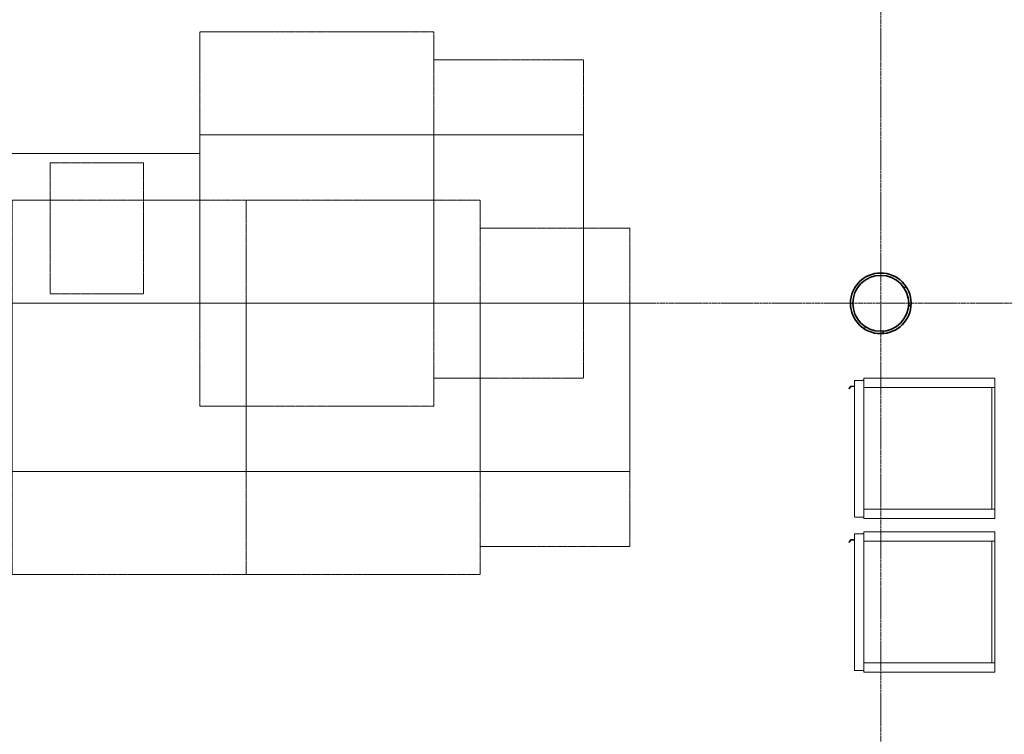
# Model space of a CAD drawing. Header units: millimetres. Extents: x -281 to 121694, y -16481 to 65128.
# Tile 51 of 256: x 12600 to 17860, y 19698 to 23515. Entities that reach past the tile are written whole.
import ezdxf

# ---------------------------------------------------------------- set-up
doc = ezdxf.new("R2010")
doc.units = ezdxf.units.MM
doc.linetypes.add('Grid Line', pattern=[12, 6, -2, 2, -2])
doc.linetypes.add('NLRS_Dash-0_6mm_Space-0_6mm_cpz', pattern=[1.2, 0.6, -0.6])
for name, color, linetype, lineweight in [('A--L$07A__Stramien', 1, 'Continuous', 5), ('A--L28__Hoofddraagconstructies', 3, 'Continuous', 5), ('A--L8__LosseInventaris', 1, 'Continuous', 5), ('Specialty Equipment', 1, 'Continuous', 5)]:
    doc.layers.add(name, color=color, linetype=linetype, lineweight=lineweight)

# ---------------------------------------------------------------- blocks, each defined once
blk = doc.blocks.new('28_SCO_TLB_column steel circular hollow section - Ø323_9x12_5-V61-L_80_ 15')
at = {"layer": 'A--L28__Hoofddraagconstructies', "lineweight": 13}
h = blk.add_hatch(dxfattribs=at)
h.set_pattern_fill('FP_86', color=256, style=0, pattern_type=2)
h.set_pattern_definition([(45, (-17200, -22000), (-251.447, 251.447), []), (45, (-17200, -21619), (-251.447, 251.447), [])])
h.paths.add_polyline_path([(0, -161.9), (41.9, -156.4), (81, -140.3), (114.5, -114.5), (140.3, -81), (156.4, -41.9), (162, 0), (156.4, 41.9), (140.3, 81), (114.5, 114.5), (81, 140.3), (41.9, 156.4), (0, 162), (-41.9, 156.4), (-81, 140.3), (-114.5, 114.5), (-140.3, 81), (-156.4, 41.9), (-161.9, 0), (-156.4, -41.9), (-140.3, -81), (-114.5, -114.5), (-81, -140.3), (-41.9, -156.4), (-7.8, -160.9)])
h.paths.add_polyline_path([(-21.3, -147.9), (-62.1, -135.9), (-97.9, -112.9), (-125.7, -80.8), (-143.4, -42.1), (-149.4, 0), (-143.4, 42.1), (-125.7, 80.8), (-97.9, 112.9), (-62.1, 135.9), (-21.3, 147.9), (21.3, 147.9), (62.1, 135.9), (97.9, 112.9), (125.7, 80.8), (143.4, 42.1), (149.5, 0), (143.4, -42.1), (125.7, -80.8), (97.9, -112.9), (62.1, -135.9), (21.3, -147.9), (-7.8, -147.9)])
at = {"layer": 'A--L28__Hoofddraagconstructies', "color": 250, "lineweight": 35}
for radius, start, end in [(162, 360, 180), (149.4, 0, 180), (162, 180, 360), (149.4, 180, 0)]:
    blk.add_arc((0, 0), radius, start, end, dxfattribs=at)
blk = doc.blocks.new('TBR-B-BWK-C-NIE-ARC-R25_rvt-1-L_80_ 15')
at = {"layer": 'A--L28__Hoofddraagconstructies', "color": 90, "lineweight": 13}
blk.add_blockref('28_SCO_TLB_column steel circular hollow section - Ø323_9x12_5-V61-L_80_ 15', (17200, 22000), dxfattribs=at)
blk = doc.blocks.new('NLRS_82_SE_UN_koelkast_vriezer_incubator_gen_kad - vriezer -20 dxbxh 750x750x1600-51732105-L_80_ 15')
at = {"layer": 'A--L8__LosseInventaris'}
for p, q in [((-280.3, 79), (-330.3, 79)), ((-330.3, 79), (-330.3, -621)), ((-280.3, 79), (369.7, 79)), ((-280.3, 63), (-280.3, 79)), ((-280.3, -621), (-280.3, 79)), ((369.7, 63), (-280.3, 63)), ((-280.3, 63), (369.7, 63)), ((-280.3, -621), (-280.3, 63)), ((369.7, 79), (369.7, 63)), ((419.7, 79), (369.7, 79)), ((369.7, 79), (369.7, -621)), ((369.7, -621), (369.7, 63)), ((419.7, -621), (419.7, 79)), ((-330.3, -621), (-280.3, -621)), ((-318.8, -621), (-268.8, -621)), ((-318.8, -670), (-318.8, -621)), ((369.7, -621), (-280.3, -621)), ((-268.8, -622), (-268.8, -621)), ((411.2, -622), (-268.8, -622)), ((369.7, -621), (419.7, -621)), ((411.2, -670), (411.2, -622)), ((-317.8, -671), (410.2, -671)), ((-287.8, -671), (-287.8, -688.7)), ((-285.3, -687.5), (-285.3, -671)), ((-286, -692.5), (-276.3, -700.6)), ((-274.5, -698.9), (-283.5, -691.3))]:
    blk.add_line(p, q, dxfattribs=at)
for centre, radius, start, end in [((-305.3, -621), 15, 180, 204.8987), ((-282.8, -688.7), 5, 180, 230), ((-280.3, -687.5), 5, 180, 230), ((-275.3, -699.8), 1.26, 220, 50)]:
    blk.add_arc(centre, radius, start, end, dxfattribs=at)
for points, knots in [([(-317.8, -671), (-317.9, -671), (-318, -671), (-318.2, -670.9), (-318.3, -670.9), (-318.4, -670.8), (-318.5, -670.7), (-318.7, -670.5), (-318.8, -670.3), (-318.8, -670.1), (-318.8, -670)], [0, 0, 0, 0, 0.166667, 0.25, 0.333333, 0.416667, 0.5, 0.666667, 0.833333, 1, 1, 1, 1]), ([(411.2, -670), (411.2, -670.1), (411.2, -670.3), (411.1, -670.5), (410.9, -670.7), (410.8, -670.8), (410.7, -670.9), (410.6, -670.9), (410.4, -671), (410.3, -671), (410.2, -671)], [-1, -1, -1, -1, -0.833333, -0.666667, -0.5, -0.416667, -0.333333, -0.25, -0.166667, 0, 0, 0, 0])]:
    blk.add_open_spline(points, degree=3, knots=knots, dxfattribs=at)
blk = doc.blocks.new('NLRS_82_SE_UN_koelkast_vriezer_incubator_gen_kad - koelkast dxbxh 750x750x1800-49283073-L_80_ 15')
at = {"layer": 'A--L8__LosseInventaris'}
for p, q in [((-280.3, 79), (-330.3, 79)), ((-330.3, 79), (-330.3, -621)), ((-280.3, 79), (369.7, 79)), ((-280.3, 63), (-280.3, 79)), ((-280.3, -621), (-280.3, 79)), ((369.7, 63), (-280.3, 63)), ((-280.3, 63), (369.7, 63)), ((-280.3, -621), (-280.3, 63)), ((369.7, 79), (369.7, 63)), ((419.7, 79), (369.7, 79)), ((369.7, 79), (369.7, -621)), ((369.7, -621), (369.7, 63)), ((419.7, -621), (419.7, 79)), ((-330.3, -621), (-280.3, -621)), ((-318.8, -621), (-268.8, -621)), ((-318.8, -670), (-318.8, -621)), ((369.7, -621), (-280.3, -621)), ((-268.8, -622), (-268.8, -621)), ((411.2, -622), (-268.8, -622)), ((369.7, -621), (419.7, -621)), ((411.2, -670), (411.2, -622)), ((-317.8, -671), (410.2, -671)), ((-287.8, -671), (-287.8, -688.7)), ((-285.3, -687.5), (-285.3, -671)), ((-286, -692.5), (-276.3, -700.6)), ((-274.5, -698.9), (-283.5, -691.3))]:
    blk.add_line(p, q, dxfattribs=at)
for centre, radius, start, end in [((-305.3, -621), 15, 180, 204.8987), ((-282.8, -688.7), 5, 180, 230), ((-280.3, -687.5), 5, 180, 230), ((-275.3, -699.8), 1.26, 220, 50)]:
    blk.add_arc(centre, radius, start, end, dxfattribs=at)
for points, knots in [([(-317.8, -671), (-317.9, -671), (-318, -671), (-318.2, -670.9), (-318.3, -670.9), (-318.4, -670.8), (-318.5, -670.7), (-318.7, -670.5), (-318.8, -670.3), (-318.8, -670.1), (-318.8, -670)], [0, 0, 0, 0, 0.166667, 0.25, 0.333333, 0.416667, 0.5, 0.666667, 0.833333, 1, 1, 1, 1]), ([(411.2, -670), (411.2, -670.1), (411.2, -670.3), (411.1, -670.5), (410.9, -670.7), (410.8, -670.8), (410.7, -670.9), (410.6, -670.9), (410.4, -671), (410.3, -671), (410.2, -671)], [-1, -1, -1, -1, -0.833333, -0.666667, -0.5, -0.416667, -0.333333, -0.25, -0.166667, 0, 0, 0, 0])]:
    blk.add_open_spline(points, degree=3, knots=knots, dxfattribs=at)
blk = doc.blocks.new('NLRS_82_SE_LB_laboratorium apparaat space reservation_gen_cpz - lab apparaat_vloerniveau-57700410-L_80_ 15')
at = {"layer": 'A--L8__LosseInventaris'}
for p, q in [((550, 400), (-550, 400)), ((-550, 400), (-550, -399.1))]:
    blk.add_line(p, q, dxfattribs=at)
at = {"layer": 'A--L8__LosseInventaris', "linetype": 'NLRS_Dash-0_6mm_Space-0_6mm_cpz'}
for p, q in [((-250, 350), (250, 350)), ((-250, 350), (-250, -350)), ((250, 350), (250, -350)), ((-250, -350), (250, -350))]:
    blk.add_line(p, q, dxfattribs=at)
blk = doc.blocks.new('NLRS_82_SE_LB_laboratorium apparaat space reservation_gen_cpz - lab apparaat_vloerniveau-57700429-L_80_ 15')
at = {"layer": 'A--L8__LosseInventaris', "linetype": 'NLRS_Dash-0_6mm_Space-0_6mm_cpz'}
for p, q in [((-625, 1000), (625, 1000)), ((-625, 1000), (-625, -1000)), ((625, 1000), (625, -1000)), ((-625, -1000), (625, -1000))]:
    blk.add_line(p, q, dxfattribs=at)
at = {"layer": 'Specialty Equipment'}
for p, q in [((625, 450), (-625, 450)), ((-625, 450), (-625, -450)), ((625, -450), (625, 450)), ((-625, -450), (625, -450))]:
    blk.add_line(p, q, dxfattribs=at)
blk = doc.blocks.new('NLRS_82_SE_LB_laboratorium apparaat space reservation_gen_cpz - lab apparaat_vloerniveau-57700431-L_80_ 15')
at = {"layer": 'A--L8__LosseInventaris', "linetype": 'NLRS_Dash-0_6mm_Space-0_6mm_cpz'}
for p, q in [((-625, 1000), (625, 1000)), ((-625, 1000), (-625, -1000)), ((625, 1000), (625, -1000)), ((-625, -1000), (625, -1000))]:
    blk.add_line(p, q, dxfattribs=at)
at = {"layer": 'Specialty Equipment'}
for p, q in [((625, 450), (-625, 450)), ((-625, 450), (-625, -450)), ((625, -450), (625, 450)), ((-625, -450), (625, -450))]:
    blk.add_line(p, q, dxfattribs=at)
blk = doc.blocks.new('NLRS_82_SE_LB_laboratorium apparaat space reservation_gen_cpz - lab apparaat_vloerniveau-57700433-L_80_ 15')
at = {"layer": 'A--L8__LosseInventaris', "linetype": 'NLRS_Dash-0_6mm_Space-0_6mm_cpz'}
for p, q in [((-625, 1000), (625, 1000)), ((-625, 1000), (-625, -1000)), ((625, 1000), (625, -1000)), ((-625, -1000), (625, -1000))]:
    blk.add_line(p, q, dxfattribs=at)
at = {"layer": 'Specialty Equipment'}
for p, q in [((625, 450), (-625, 450)), ((-625, 450), (-625, -450)), ((625, -450), (625, 450)), ((-625, -450), (625, -450))]:
    blk.add_line(p, q, dxfattribs=at)
blk = doc.blocks.new('NLRS_82_SE_LB_laboratorium apparaat space reservation_gen_cpz - lab apparaat_vloerniveau-57700437-L_80_ 15')
at = {"layer": 'A--L8__LosseInventaris', "linetype": 'NLRS_Dash-0_6mm_Space-0_6mm_cpz'}
for p, q in [((-400, 850), (400, 850)), ((-400, 850), (-400, -850)), ((400, 850), (400, -850)), ((-400, -850), (400, -850))]:
    blk.add_line(p, q, dxfattribs=at)
at = {"layer": 'Specialty Equipment'}
for p, q in [((400, 450), (-400, 450)), ((-400, 450), (-400, -450)), ((400, -450), (400, 450)), ((-400, -450), (400, -450))]:
    blk.add_line(p, q, dxfattribs=at)
blk = doc.blocks.new('NLRS_82_SE_LB_laboratorium apparaat space reservation_gen_cpz - lab apparaat_vloerniveau-57700439-L_80_ 15')
at = {"layer": 'A--L8__LosseInventaris', "linetype": 'NLRS_Dash-0_6mm_Space-0_6mm_cpz'}
for p, q in [((-400, 850), (400, 850)), ((-400, 850), (-400, -850)), ((400, 850), (400, -850)), ((-400, -850), (400, -850))]:
    blk.add_line(p, q, dxfattribs=at)
at = {"layer": 'Specialty Equipment'}
for p, q in [((400, 450), (-400, 450)), ((-400, 450), (-400, -450)), ((400, -450), (400, 450)), ((-400, -450), (400, -450))]:
    blk.add_line(p, q, dxfattribs=at)

msp = doc.modelspace()

# ---------------------------------------------------------------- linework, layer by layer
at = {"layer": 'A--L$07A__Stramien', "linetype": 'Grid Line'}
for p, q in [((17200, 64428.4), (17200, 5044.8)), ((100373, 22000), (-281.1, 22000))]:
    msp.add_line(p, q, dxfattribs=at)

# ---------------------------------------------------------------- block references
at = {"lineweight": 5}
msp.add_blockref('TBR-B-BWK-C-NIE-ARC-R25_rvt-1-L_80_ 15', (0, 0), dxfattribs=at)
at = {"layer": 'A--L8__LosseInventaris', "linetype": 'NLRS_Dash-0_6mm_Space-0_6mm_cpz'}
for name, p in [('NLRS_82_SE_LB_laboratorium apparaat space reservation_gen_cpz - lab apparaat_vloerniveau-57700429-L_80_ 15', (14186.9, 22450)), ('NLRS_82_SE_LB_laboratorium apparaat space reservation_gen_cpz - lab apparaat_vloerniveau-57700437-L_80_ 15', (15211.9, 22450)), ('NLRS_82_SE_LB_laboratorium apparaat space reservation_gen_cpz - lab apparaat_vloerniveau-57700410-L_80_ 15', (13011.9, 22400)), ('NLRS_82_SE_LB_laboratorium apparaat space reservation_gen_cpz - lab apparaat_vloerniveau-57700433-L_80_ 15', (13185, 21550.9)), ('NLRS_82_SE_LB_laboratorium apparaat space reservation_gen_cpz - lab apparaat_vloerniveau-57700431-L_80_ 15', (14435, 21550.9)), ('NLRS_82_SE_LB_laboratorium apparaat space reservation_gen_cpz - lab apparaat_vloerniveau-57700439-L_80_ 15', (15460, 21550.9))]:
    msp.add_blockref(name, p, dxfattribs=at)
at = {"layer": 'A--L8__LosseInventaris', "rotation": 269.9999999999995}
for name, p in [('NLRS_82_SE_UN_koelkast_vriezer_incubator_gen_kad - vriezer -20 dxbxh 750x750x1600-51732105-L_80_ 15', (17731, 21269.9)), ('NLRS_82_SE_UN_koelkast_vriezer_incubator_gen_kad - koelkast dxbxh 750x750x1800-49283073-L_80_ 15', (17731, 20449.9))]:
    msp.add_blockref(name, p, dxfattribs=at)

doc.saveas('drawing.dxf')
